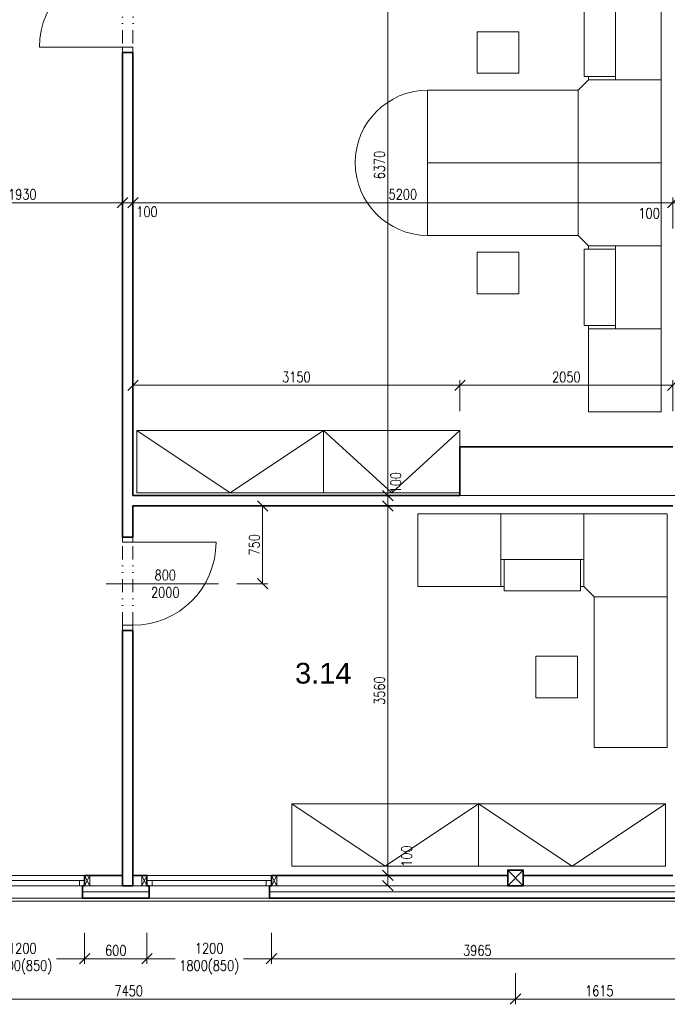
# Model space of a CAD drawing. Header units: millimetres. Extents: x -485339 to 286898, y -1189934 to 1602269.
# Tile 40 of 230: x -66166 to -59928, y -1129380 to -1119891. Entities that reach past the tile are written whole.
import ezdxf

# ---------------------------------------------------------------- set-up
doc = ezdxf.new("R2010")
doc.units = ezdxf.units.MM
doc.header["$LTSCALE"] = 10
doc.linetypes.add('DĚLICÍ2', pattern=[15.875, 6.35, -3.175, 0, -3.175, 0, -3.175])
doc.layers.get('Defpoints').update_dxf_attribs({"lineweight": 0})
for name, color, linetype, lineweight in [('A_vybavení', 252, 'Continuous', 18), ('N_dveře', 10, 'Continuous', 18), ('N_okna', 10, 'Continuous', 18), ('N_okna_konst_prof', 10, 'Continuous', 18), ('N_popis_otvory', 10, 'Continuous', 18), ('N_čáry_obrys', 10, 'Continuous', 35), ('N_čáry_obv.plášt', 212, 'Continuous', 18), ('N_čáry_obv.plášt_obrys', 212, 'Continuous', 35), ('N_čáry_plné', 10, 'Continuous', 18), ('St__otvory_dveře', 40, 'Continuous', 18), ('St_kóty', 132, 'Continuous', 18), ('St_lehký obvodový plášť', 152, 'Continuous', 18), ('St_plocha_místnosti', 250, 'Continuous', 18), ('St_sloupy_opláštění_půdorys', 25, 'Continuous', 35), ('St_čáry_obrys', 5, 'Continuous', 35), ('St_čáry_plné', 250, 'Continuous', 18)]:
    doc.layers.add(name, color=color, linetype=linetype, lineweight=lineweight)
doc.styles.add('Andy', font='arial.ttf')
doc.styles.get("Standard").update_dxf_attribs({"font": 'simplex.shx', "width": 0.8})
doc.linetypes.add('ZIGZAG', pattern='A,0.00254,-5.08,[131,ltypeshp.shx,S=5.08,R=0,X=-5.08,Y=0],-10.16,[131,ltypeshp.shx,S=5.08,R=180,X=5.08,Y=0],-5.08', length=20.32254)
doc.dimstyles.new('stavebníM50 vnitřní', dxfattribs={"dimtxt": 100, "dimasz": 100, "dimexe": 50, "dimexo": 100, "dimgap": 30, "dimtad": 1, "dimdec": 0, "dimtxsty": 'Standard', "dimblk": 'OBLIQUE', "dimcen": 2.5, "dimclrd": 256, "dimclre": 256, "dimclrt": 256, "dimadec": 0, "dimazin": 0, "dimtfac": 1, "dimtdec": 0, "dimtmove": 2, "dimatfit": 2, "dimldrblk": 'OBLIQUE', "dimfxl": 250, "dimfxlon": 1, "dimlwd": -1, "dimlwe": -1, "dimarcsym": 0})

# ---------------------------------------------------------------- blocks, each defined once
blk = doc.blocks.new('G$C2A6251B2')
at = {"layer": 'St_lehký obvodový plášť', "color": 0, "ltscale": 2}
for points in [[(0, -50), (1200, -50), (1200, 0), (0, 0)], [(0, -50), (50, -50), (50, 0), (0, 0)], [(1200, -50), (1150, -50), (1150, 0), (1200, 0)]]:
    blk.add_lwpolyline(points, close=True, dxfattribs=at)
blk = doc.blocks.new('G$CBB62DE26')
at = {"layer": 'St_sloupy_opláštění_půdorys', "ltscale": 2}
blk.add_lwpolyline([(-75, -150), (75, -150), (75, 0), (-75, 0)], close=True, dxfattribs=at)
for points in [[(-75, 0), (75, -150)], [(75, 0), (-75, -150)]]:
    blk.add_lwpolyline(points, dxfattribs=at)
blk = doc.blocks.new('G$CC1796412')
at = {"layer": 'St__otvory_dveře', "color": 0, "ltscale": 2}
blk.add_lwpolyline([(850, 0.8), (850, 800.8)], dxfattribs=at)
at = {"layer": 'St__otvory_dveře', "ltscale": 2}
for points in [[(50, 0), (0, 0), (0, -100), (50, -100)], [(900, 0.8), (850, 0.8), (850, -99.2), (900, -99.2)]]:
    blk.add_lwpolyline(points, close=True, dxfattribs=at)
at = {"layer": 'St__otvory_dveře', "linetype": 'DĚLICÍ2', "ltscale": 2}
for points in [[(50, 0), (850, 0.8)], [(50, -100), (850, -99.2)]]:
    blk.add_lwpolyline(points, dxfattribs=at)
at = {"layer": 'St__otvory_dveře', "color": 0, "ltscale": 2}
blk.add_arc((850, 0.8), 800, 90, 180, dxfattribs=at)
blk = doc.blocks.new('_OBLIQUE')
at = {"color": 0, "linetype": 'ByBlock'}
blk.add_line((-0.5, -0.5), (0.5, 0.5), dxfattribs=at)
blk = doc.blocks.new('*D6450')
at = {"layer": 'Defpoints', "color": 0}
for p in [(-67104.9, -1120147.2), (-65175.3, -1120207.2), (-65175.3, -1121654.8)]:
    blk.add_point(p, dxfattribs=at)
at = {"layer": 'St_kóty'}
for p, q in [((-67104.9, -1121404.8), (-67104.9, -1121704.8)), ((-65175.3, -1121404.8), (-65175.3, -1121704.8)), ((-67104.9, -1121654.8), (-65175.3, -1121654.8))]:
    blk.add_line(p, q, dxfattribs=at)
at = {"layer": 'St_kóty', "linetype": 'ByBlock', "xscale": 100, "yscale": 100, "zscale": 100, "rotation": 180}
blk.add_blockref('_OBLIQUE', (-67104.9, -1121654.8), dxfattribs=at)
at = {"layer": 'St_kóty', "linetype": 'ByBlock', "xscale": 100, "yscale": 100, "zscale": 100}
blk.add_blockref('_OBLIQUE', (-65175.3, -1121654.8), dxfattribs=at)
at = {"layer": 'St_kóty', "insert": (-66140.1, -1121574.8), "char_height": 100, "attachment_point": 5}
blk.add_mtext('1930', dxfattribs=at)
blk = doc.blocks.new('*D6451')
at = {"layer": 'Defpoints', "color": 0}
for p in [(-65175.3, -1120207.2), (-65075.3, -1120207.2), (-65075.3, -1121654.8)]:
    blk.add_point(p, dxfattribs=at)
at = {"layer": 'St_kóty'}
for p, q in [((-65175.3, -1121404.8), (-65175.3, -1121704.8)), ((-65075.3, -1121404.8), (-65075.3, -1121704.8)), ((-65175.3, -1121654.8), (-65075.3, -1121654.8))]:
    blk.add_line(p, q, dxfattribs=at)
at = {"layer": 'St_kóty', "linetype": 'ByBlock', "xscale": 100, "yscale": 100, "zscale": 100, "rotation": 180}
blk.add_blockref('_OBLIQUE', (-65175.3, -1121654.8), dxfattribs=at)
at = {"layer": 'St_kóty', "linetype": 'ByBlock', "xscale": 100, "yscale": 100, "zscale": 100}
blk.add_blockref('_OBLIQUE', (-65075.3, -1121654.8), dxfattribs=at)
at = {"layer": 'St_kóty', "insert": (-64939.7, -1121742.3), "char_height": 100, "attachment_point": 5}
blk.add_mtext('100', dxfattribs=at)
blk = doc.blocks.new('*D6452')
at = {"layer": 'Defpoints', "color": 0}
for p in [(-65075.3, -1120207.2), (-59875.3, -1121654.8), (-59875.3, -1124007.2)]:
    blk.add_point(p, dxfattribs=at)
at = {"layer": 'St_kóty'}
for p, q in [((-65075.3, -1121404.8), (-65075.3, -1121704.8)), ((-59875.3, -1121904.8), (-59875.3, -1121604.8)), ((-65075.3, -1121654.8), (-59875.3, -1121654.8))]:
    blk.add_line(p, q, dxfattribs=at)
at = {"layer": 'St_kóty', "linetype": 'ByBlock', "xscale": 100, "yscale": 100, "zscale": 100, "rotation": 180}
blk.add_blockref('_OBLIQUE', (-65075.3, -1121654.8), dxfattribs=at)
at = {"layer": 'St_kóty', "linetype": 'ByBlock', "xscale": 100, "yscale": 100, "zscale": 100}
blk.add_blockref('_OBLIQUE', (-59875.3, -1121654.8), dxfattribs=at)
at = {"layer": 'St_kóty', "insert": (-62475.3, -1121574.8), "char_height": 100, "attachment_point": 5}
blk.add_mtext('5200', dxfattribs=at)
blk = doc.blocks.new('*D6453')
at = {"layer": 'Defpoints', "color": 0}
for p in [(-59774.9, -1121654.8), (-59774.9, -1123977.2), (-59875.3, -1124007.2)]:
    blk.add_point(p, dxfattribs=at)
at = {"layer": 'St_kóty'}
for p, q in [((-59875.3, -1121904.8), (-59875.3, -1121604.8)), ((-59774.9, -1121904.8), (-59774.9, -1121604.8)), ((-59875.3, -1121654.8), (-59774.9, -1121654.8))]:
    blk.add_line(p, q, dxfattribs=at)
at = {"layer": 'St_kóty', "linetype": 'ByBlock', "xscale": 100, "yscale": 100, "zscale": 100, "rotation": 180}
blk.add_blockref('_OBLIQUE', (-59875.3, -1121654.8), dxfattribs=at)
at = {"layer": 'St_kóty', "linetype": 'ByBlock', "xscale": 100, "yscale": 100, "zscale": 100}
blk.add_blockref('_OBLIQUE', (-59774.9, -1121654.8), dxfattribs=at)
at = {"layer": 'St_kóty', "insert": (-60103.2, -1121756.9), "char_height": 100, "attachment_point": 5}
blk.add_mtext('100', dxfattribs=at)
blk = doc.blocks.new('*D6454')
at = {"layer": 'Defpoints', "color": 0}
for p in [(-61925.3, -1123414.4), (-61925.3, -1124007.2), (-65075.3, -1124477.2)]:
    blk.add_point(p, dxfattribs=at)
at = {"layer": 'St_kóty'}
for p, q in [((-65075.3, -1123664.4), (-65075.3, -1123364.4)), ((-65075.3, -1123414.4), (-61925.3, -1123414.4)), ((-61925.3, -1123664.4), (-61925.3, -1123364.4))]:
    blk.add_line(p, q, dxfattribs=at)
at = {"layer": 'St_kóty', "linetype": 'ByBlock', "xscale": 100, "yscale": 100, "zscale": 100, "rotation": 180}
blk.add_blockref('_OBLIQUE', (-65075.3, -1123414.4), dxfattribs=at)
at = {"layer": 'St_kóty', "linetype": 'ByBlock', "xscale": 100, "yscale": 100, "zscale": 100}
blk.add_blockref('_OBLIQUE', (-61925.3, -1123414.4), dxfattribs=at)
at = {"layer": 'St_kóty', "insert": (-63500.3, -1123334.4), "char_height": 100, "attachment_point": 5}
blk.add_mtext('3150', dxfattribs=at)
blk = doc.blocks.new('*D6455')
at = {"layer": 'Defpoints', "color": 0}
for p in [(-59875.3, -1123414.4), (-61925.3, -1124007.2), (-59875.3, -1124007.2)]:
    blk.add_point(p, dxfattribs=at)
at = {"layer": 'St_kóty'}
for p, q in [((-61925.3, -1123664.4), (-61925.3, -1123364.4)), ((-61925.3, -1123414.4), (-59875.3, -1123414.4)), ((-59875.3, -1123664.4), (-59875.3, -1123364.4))]:
    blk.add_line(p, q, dxfattribs=at)
at = {"layer": 'St_kóty', "linetype": 'ByBlock', "xscale": 100, "yscale": 100, "zscale": 100, "rotation": 180}
blk.add_blockref('_OBLIQUE', (-61925.3, -1123414.4), dxfattribs=at)
at = {"layer": 'St_kóty', "linetype": 'ByBlock', "xscale": 100, "yscale": 100, "zscale": 100}
blk.add_blockref('_OBLIQUE', (-59875.3, -1123414.4), dxfattribs=at)
at = {"layer": 'St_kóty', "insert": (-60900.3, -1123334.4), "char_height": 100, "attachment_point": 5}
blk.add_mtext('2050', dxfattribs=at)
blk = doc.blocks.new('*D6456')
at = {"layer": 'Defpoints', "color": 0}
for p in [(-64250.5, -1124577.2), (-63825.5, -1124577.2), (-64250.5, -1125327.2)]:
    blk.add_point(p, dxfattribs=at)
at = {"layer": 'St_kóty'}
for p, q in [((-64075.5, -1124577.2), (-63775.5, -1124577.2)), ((-63825.5, -1125327.2), (-63825.5, -1124577.2)), ((-64075.5, -1125327.2), (-63775.5, -1125327.2))]:
    blk.add_line(p, q, dxfattribs=at)
at = {"layer": 'St_kóty', "linetype": 'ByBlock', "xscale": 100, "yscale": 100, "zscale": 100}
for p, rotation in [((-63825.5, -1124577.2), 90), ((-63825.5, -1125327.2), 270)]:
    blk.add_blockref('_OBLIQUE', p, dxfattribs=dict(at, rotation=rotation))
at = {"layer": 'St_kóty', "insert": (-63905.5, -1124952.2), "char_height": 100, "attachment_point": 5, "rotation": 90}
blk.add_mtext('750', dxfattribs=at)
blk = doc.blocks.new('*D6457')
at = {"layer": 'Defpoints', "color": 0}
for p in [(-64890.1, -1128137.2), (-62619.9, -1128137.2), (-64890.1, -1128237.2)]:
    blk.add_point(p, dxfattribs=at)
at = {"layer": 'St_kóty'}
for p, q in [((-62869.9, -1128137.2), (-62569.9, -1128137.2)), ((-62619.9, -1128237.2), (-62619.9, -1128137.2)), ((-62869.9, -1128237.2), (-62569.9, -1128237.2))]:
    blk.add_line(p, q, dxfattribs=at)
at = {"layer": 'St_kóty', "linetype": 'ByBlock', "xscale": 100, "yscale": 100, "zscale": 100}
for p, rotation in [((-62619.9, -1128137.2), 90), ((-62619.9, -1128237.2), 270)]:
    blk.add_blockref('_OBLIQUE', p, dxfattribs=dict(at, rotation=rotation))
at = {"layer": 'St_kóty', "insert": (-62438.5, -1127952.1), "char_height": 100, "attachment_point": 5, "rotation": 90}
blk.add_mtext('100', dxfattribs=at)
blk = doc.blocks.new('*D6458')
at = {"layer": 'Defpoints', "color": 0}
for p in [(-62619.9, -1124577.2), (-62475.1, -1124577.2), (-64890.1, -1128137.2)]:
    blk.add_point(p, dxfattribs=at)
at = {"layer": 'St_kóty'}
for p, q in [((-62575.1, -1124577.2), (-62669.9, -1124577.2)), ((-62619.9, -1128137.2), (-62619.9, -1124577.2)), ((-62869.9, -1128137.2), (-62569.9, -1128137.2))]:
    blk.add_line(p, q, dxfattribs=at)
at = {"layer": 'St_kóty', "linetype": 'ByBlock', "xscale": 100, "yscale": 100, "zscale": 100}
for p, rotation in [((-62619.9, -1124577.2), 90), ((-62619.9, -1128137.2), 270)]:
    blk.add_blockref('_OBLIQUE', p, dxfattribs=dict(at, rotation=rotation))
at = {"layer": 'St_kóty', "insert": (-62699.9, -1126357.2), "char_height": 100, "attachment_point": 5, "rotation": 90}
blk.add_mtext('3560', dxfattribs=at)
blk = doc.blocks.new('*D6459')
at = {"layer": 'Defpoints', "color": 0}
for p in [(-62619.9, -1124477.2), (-61925.3, -1124477.2), (-62475.1, -1124577.2)]:
    blk.add_point(p, dxfattribs=at)
at = {"layer": 'St_kóty'}
for p, q in [((-62369.9, -1124477.2), (-62669.9, -1124477.2)), ((-62619.9, -1124577.2), (-62619.9, -1124477.2)), ((-62575.1, -1124577.2), (-62669.9, -1124577.2))]:
    blk.add_line(p, q, dxfattribs=at)
at = {"layer": 'St_kóty', "linetype": 'ByBlock', "xscale": 100, "yscale": 100, "zscale": 100}
for p, rotation in [((-62619.9, -1124477.2), 90), ((-62619.9, -1124577.2), 270)]:
    blk.add_blockref('_OBLIQUE', p, dxfattribs=dict(at, rotation=rotation))
at = {"layer": 'St_kóty', "insert": (-62543.2, -1124353.5), "char_height": 100, "attachment_point": 5, "rotation": 90}
blk.add_mtext('100', dxfattribs=at)
blk = doc.blocks.new('*D6460')
at = {"layer": 'Defpoints', "color": 0}
for p in [(-62619.9, -1118107.2), (-61923.3, -1118107.2), (-61925.3, -1124477.2)]:
    blk.add_point(p, dxfattribs=at)
at = {"layer": 'St_kóty'}
for p, q in [((-62369.9, -1118107.2), (-62669.9, -1118107.2)), ((-62619.9, -1124477.2), (-62619.9, -1118107.2)), ((-62369.9, -1124477.2), (-62669.9, -1124477.2))]:
    blk.add_line(p, q, dxfattribs=at)
at = {"layer": 'St_kóty', "linetype": 'ByBlock', "xscale": 100, "yscale": 100, "zscale": 100}
for p, rotation in [((-62619.9, -1118107.2), 90), ((-62619.9, -1124477.2), 270)]:
    blk.add_blockref('_OBLIQUE', p, dxfattribs=dict(at, rotation=rotation))
at = {"layer": 'St_kóty', "insert": (-62699.9, -1121292.2), "char_height": 100, "attachment_point": 5, "rotation": 90}
blk.add_mtext('6370', dxfattribs=at)
blk = doc.blocks.new('*D6494')
at = {"layer": 'Defpoints', "color": 0}
for p in [(-59774.9, -1128237.2), (-63740.1, -1128287.2), (-63740.1, -1128940.6)]:
    blk.add_point(p, dxfattribs=at)
at = {"layer": 'St_kóty'}
for p, q in [((-63740.1, -1128690.6), (-63740.1, -1128990.6)), ((-59774.9, -1128690.6), (-59774.9, -1128990.6)), ((-59774.9, -1128940.6), (-63740.1, -1128940.6))]:
    blk.add_line(p, q, dxfattribs=at)
at = {"layer": 'St_kóty', "linetype": 'ByBlock', "xscale": 100, "yscale": 100, "zscale": 100, "rotation": 180}
blk.add_blockref('_OBLIQUE', (-63740.1, -1128940.6), dxfattribs=at)
at = {"layer": 'St_kóty', "linetype": 'ByBlock', "xscale": 100, "yscale": 100, "zscale": 100}
blk.add_blockref('_OBLIQUE', (-59774.9, -1128940.6), dxfattribs=at)
at = {"layer": 'St_kóty', "insert": (-61757.5, -1128860.6), "char_height": 100, "attachment_point": 5}
blk.add_mtext('3965', dxfattribs=at)
blk = doc.blocks.new('*D6495')
at = {"layer": 'Defpoints', "color": 0}
for p in [(-64940.1, -1128262.2), (-63740.1, -1128287.2), (-64940.1, -1128940.6)]:
    blk.add_point(p, dxfattribs=at)
at = {"layer": 'St_kóty'}
for p, q in [((-64940.1, -1128690.6), (-64940.1, -1128990.6)), ((-63740.1, -1128690.6), (-63740.1, -1128990.6)), ((-64940.1, -1128940.6), (-64669.2, -1128940.6)), ((-63740.1, -1128940.6), (-64011.1, -1128940.6))]:
    blk.add_line(p, q, dxfattribs=at)
at = {"layer": 'St_kóty', "linetype": 'ByBlock', "xscale": 100, "yscale": 100, "zscale": 100, "rotation": 180}
blk.add_blockref('_OBLIQUE', (-64940.1, -1128940.6), dxfattribs=at)
at = {"layer": 'St_kóty', "linetype": 'ByBlock', "xscale": 100, "yscale": 100, "zscale": 100}
blk.add_blockref('_OBLIQUE', (-63740.1, -1128940.6), dxfattribs=at)
at = {"layer": 'St_kóty', "insert": (-64340.1, -1128940.6), "char_height": 100, "attachment_point": 5}
blk.add_mtext('1200\\P1800(850)', dxfattribs=at)
blk = doc.blocks.new('*D6496')
at = {"layer": 'Defpoints', "color": 0}
for p in [(-65540.1, -1128262.2), (-64940.1, -1128262.2), (-65540.1, -1128940.6)]:
    blk.add_point(p, dxfattribs=at)
at = {"layer": 'St_kóty'}
for p, q in [((-65540.1, -1128690.6), (-65540.1, -1128990.6)), ((-64940.1, -1128690.6), (-64940.1, -1128990.6)), ((-64940.1, -1128940.6), (-65540.1, -1128940.6))]:
    blk.add_line(p, q, dxfattribs=at)
at = {"layer": 'St_kóty', "linetype": 'ByBlock', "xscale": 100, "yscale": 100, "zscale": 100, "rotation": 180}
blk.add_blockref('_OBLIQUE', (-65540.1, -1128940.6), dxfattribs=at)
at = {"layer": 'St_kóty', "linetype": 'ByBlock', "xscale": 100, "yscale": 100, "zscale": 100}
blk.add_blockref('_OBLIQUE', (-64940.1, -1128940.6), dxfattribs=at)
at = {"layer": 'St_kóty', "insert": (-65240.1, -1128860.6), "char_height": 100, "attachment_point": 5}
blk.add_mtext('600', dxfattribs=at)
blk = doc.blocks.new('*D6504')
at = {"layer": 'Defpoints', "color": 0}
for p in [(-68840.1, -1128162.2), (-61390.3, -1128162.2), (-61390.3, -1129330.1)]:
    blk.add_point(p, dxfattribs=at)
at = {"layer": 'St_kóty'}
for p, q in [((-68840.1, -1129080.1), (-68840.1, -1129380.1)), ((-61390.3, -1129080.1), (-61390.3, -1129380.1)), ((-68840.1, -1129330.1), (-61390.3, -1129330.1))]:
    blk.add_line(p, q, dxfattribs=at)
at = {"layer": 'St_kóty', "linetype": 'ByBlock', "xscale": 100, "yscale": 100, "zscale": 100, "rotation": 180}
blk.add_blockref('_OBLIQUE', (-68840.1, -1129330.1), dxfattribs=at)
at = {"layer": 'St_kóty', "linetype": 'ByBlock', "xscale": 100, "yscale": 100, "zscale": 100}
blk.add_blockref('_OBLIQUE', (-61390.3, -1129330.1), dxfattribs=at)
at = {"layer": 'St_kóty', "insert": (-65115.2, -1129250.1), "char_height": 100, "attachment_point": 5}
blk.add_mtext('7450', dxfattribs=at)
blk = doc.blocks.new('*D6505')
at = {"layer": 'Defpoints', "color": 0}
for p in [(-61390.3, -1128162.2), (-59774.9, -1128237.2), (-59774.9, -1129330.1)]:
    blk.add_point(p, dxfattribs=at)
at = {"layer": 'St_kóty'}
for p, q in [((-61390.3, -1129080.1), (-61390.3, -1129380.1)), ((-59774.9, -1129080.1), (-59774.9, -1129380.1)), ((-61390.3, -1129330.1), (-59774.9, -1129330.1))]:
    blk.add_line(p, q, dxfattribs=at)
at = {"layer": 'St_kóty', "linetype": 'ByBlock', "xscale": 100, "yscale": 100, "zscale": 100, "rotation": 180}
blk.add_blockref('_OBLIQUE', (-61390.3, -1129330.1), dxfattribs=at)
at = {"layer": 'St_kóty', "linetype": 'ByBlock', "xscale": 100, "yscale": 100, "zscale": 100}
blk.add_blockref('_OBLIQUE', (-59774.9, -1129330.1), dxfattribs=at)
at = {"layer": 'St_kóty', "insert": (-60582.6, -1129250.1), "char_height": 100, "attachment_point": 5}
blk.add_mtext('1615', dxfattribs=at)
blk = doc.blocks.new('G$C06EEB7C7')
at = {"layer": 'A_vybavení', "linetype": 'Continuous'}
for p, q in [((-700, 2400), (-700, 1567.680059)), ((0, 2400), (-700, 2400)), ((0, 800), (0, 2400)), ((-440.612934, 1567.680059), (-741.008501, 1567.680059)), ((-741.008501, 1567.680059), (-741.008501, 832.319942)), ((0, 1600), (-700, 1600)), ((-440.612934, 1600), (-440.612934, 800)), ((-1371.703643, 1262.803724), (-1771.703643, 1262.803724)), ((-1771.703643, 1262.803724), (-1771.703643, 862.803724)), ((-1371.703643, 862.803724), (-1371.703643, 1262.803724)), ((-1771.703643, 862.803724), (-1371.703643, 862.803724)), ((-800, 700), (-700, 800)), ((-440.612934, 832.319942), (-741.008501, 832.319942)), ((-700, 832.319942), (-700, 800)), ((-700, 800), (0, 800)), ((0, 800), (-700, 800)), ((0, 800), (0, 0)), ((-800, 700), (-2250, 700)), ((-2250, 700), (-2250, 0)), ((-2250, 700), (-2250, 0)), ((-800, 700), (-800, 0)), ((-800, 0), (-800, 700)), ((-2250, 0), (0, 0)), ((-2250, 0), (0, 0)), ((-2250, -700), (-2250, 0)), ((-2250, -700), (-2250, 0)), ((-800, -700), (-800, 0)), ((-800, 0), (-800, -700)), ((0, -800), (0, 0)), ((-800, -700), (-2250, -700)), ((-800, -700), (-700, -800)), ((-440.612934, -832.319942), (-741.008501, -832.319942)), ((-741.008501, -1567.680059), (-741.008501, -832.319942)), ((-700, -800), (0, -800)), ((0, -800), (-700, -800)), ((-700, -832.319942), (-700, -800)), ((-440.612934, -1600), (-440.612934, -800)), ((0, -800), (0, -2400)), ((-1771.703643, -862.803724), (-1371.703643, -862.803724)), ((-1771.703643, -1262.803724), (-1771.703643, -862.803724)), ((-1371.703643, -862.803724), (-1371.703643, -1262.803724)), ((-1371.703643, -1262.803724), (-1771.703643, -1262.803724)), ((-440.612934, -1567.680059), (-741.008501, -1567.680059)), ((-700, -2400), (-700, -1567.680059)), ((0, -1600), (-700, -1600)), ((0, -2400), (-700, -2400))]:
    blk.add_line(p, q, dxfattribs=at)
blk.add_arc((-2246.000453, 0), 700.011426, 90.3273638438, 269.6726361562, dxfattribs=at)
blk = doc.blocks.new('*U6830')
at = {"color": 0, "linetype": 'ByBlock', "lineweight": -2}
blk.add_lwpolyline([(0, -600), (1800, -600), (1800, 0), (0, 0), (0, -600), (900, 0), (1800, -600)], dxfattribs=at)
blk = doc.blocks.new('*U6835')
at = {"color": 0, "linetype": 'ByBlock', "lineweight": -2}
blk.add_lwpolyline([(0, -600), (1312.8, -600), (1312.8, 0), (0, 0), (0, -600), (656.4, 0), (1312.8, -600)], dxfattribs=at)
blk = doc.blocks.new('G$C5984D2B0')
at = {"layer": 'A_vybavení', "linetype": 'Continuous'}
for p, q in [((-2250, 0), (0, 0)), ((-2250, -700), (-2250, 0)), ((-2250, -700), (-2250, 0)), ((-800, -700), (-800, 0)), ((-800, 0), (-800, -700)), ((0, -800), (0, 0)), ((-800, -700), (-2250, -700)), ((-800, -700), (-700, -800)), ((-440.612934, -832.319942), (-741.008501, -832.319942)), ((-741.008501, -1567.680059), (-741.008501, -832.319942)), ((-700, -800), (0, -800)), ((0, -800), (-700, -800)), ((-700, -832.319942), (-700, -800)), ((-440.612934, -1600), (-440.612934, -800)), ((0, -800), (0, -2400)), ((-1771.703643, -862.803724), (-1371.703643, -862.803724)), ((-1771.703643, -1262.803724), (-1771.703643, -862.803724)), ((-1371.703643, -862.803724), (-1371.703643, -1262.803724)), ((-1371.703643, -1262.803724), (-1771.703643, -1262.803724)), ((-440.612934, -1567.680059), (-741.008501, -1567.680059)), ((-700, -2400), (-700, -1567.680059)), ((0, -1600), (-700, -1600)), ((0, -2400), (-700, -2400))]:
    blk.add_line(p, q, dxfattribs=at)
blk = doc.blocks.new('*D6875')
at = {"layer": 'Defpoints', "color": 0}
for p in [(-66740.1, -1128237.2), (-65540.1, -1128262.2), (-66740.1, -1128940.6)]:
    blk.add_point(p, dxfattribs=at)
at = {"layer": 'St_kóty'}
for p, q in [((-66740.1, -1128690.6), (-66740.1, -1128990.6)), ((-65540.1, -1128690.6), (-65540.1, -1128990.6)), ((-66740.1, -1128940.6), (-66469.2, -1128940.6)), ((-65540.1, -1128940.6), (-65811.1, -1128940.6))]:
    blk.add_line(p, q, dxfattribs=at)
at = {"layer": 'St_kóty', "linetype": 'ByBlock', "xscale": 100, "yscale": 100, "zscale": 100, "rotation": 180}
blk.add_blockref('_OBLIQUE', (-66740.1, -1128940.6), dxfattribs=at)
at = {"layer": 'St_kóty', "linetype": 'ByBlock', "xscale": 100, "yscale": 100, "zscale": 100}
blk.add_blockref('_OBLIQUE', (-65540.1, -1128940.6), dxfattribs=at)
at = {"layer": 'St_kóty', "insert": (-66140.1, -1128940.6), "char_height": 100, "attachment_point": 5}
blk.add_mtext('1200\\P1800(850)', dxfattribs=at)

msp = doc.modelspace()

# ---------------------------------------------------------------- linework, layer by layer
at = {"layer": 'N_okna_konst_prof'}
for points in [[(-65540.1, -1128237.2), (-65490.1, -1128237.2), (-65490.1, -1128137.2), (-65540.1, -1128137.2)], [(-64990.1, -1128237.2), (-64940.1, -1128237.2), (-64940.1, -1128137.2), (-64990.1, -1128137.2)], [(-63740.1, -1128237.2), (-63690.1, -1128237.2), (-63690.1, -1128137.2), (-63740.1, -1128137.2)]]:
    msp.add_lwpolyline(points, close=True, dxfattribs=at)
for points in [[(-65540.1, -1128137.2), (-65490.1, -1128237.2)], [(-65490.1, -1128137.2), (-65540.1, -1128237.2)], [(-64990.1, -1128137.2), (-64940.1, -1128237.2)], [(-64940.1, -1128137.2), (-64990.1, -1128237.2)], [(-63740.1, -1128137.2), (-63690.1, -1128237.2)], [(-63690.1, -1128137.2), (-63740.1, -1128237.2)]]:
    msp.add_lwpolyline(points, dxfattribs=at)
at = {"layer": 'N_popis_otvory'}
msp.add_lwpolyline([(-65331.8, -1125327.2), (-64250.5, -1125327.2)], dxfattribs=at)
at = {"layer": 'N_čáry_obrys'}
for points in [[(-65560.1, -1128237.2), (-65540.1, -1128237.2), (-65540.1, -1128137.2), (-65173.3, -1128137.2)], [(-65073.3, -1128137.2), (-64940.1, -1128137.2), (-64940.1, -1128237.2), (-64920.1, -1128237.2)], [(-63760.1, -1128237.2), (-63740.1, -1128237.2), (-63740.1, -1128137.2), (-61465.3, -1128137.2)], [(-59873.3, -1128137.2), (-61315.3, -1128137.2)]]:
    msp.add_lwpolyline(points, dxfattribs=at)
at = {"layer": 'N_čáry_obv.plášt'}
for p, q in [((-65560.1, -1128237.2), (-64920.1, -1128237.2)), ((-63760.1, -1128237.2), (-59774.9, -1128237.2))]:
    msp.add_line(p, q, dxfattribs=at)
at = {"layer": 'N_čáry_obv.plášt', "linetype": 'ZIGZAG'}
for points in [[(-65560.1, -1128297.2), (-64920.1, -1128297.2)], [(-63760.1, -1128297.2), (-59714.9, -1128297.2)]]:
    msp.add_lwpolyline(points, dxfattribs=at)
at = {"layer": 'N_čáry_obv.plášt'}
msp.add_lwpolyline([(-70574.9, -1128357.2), (-59678.3, -1128357.2)], dxfattribs=at)
at = {"layer": 'N_čáry_obv.plášt_obrys', "ltscale": 2}
for p, q in [((-65560.1, -1128237.2), (-65560.1, -1128357.2)), ((-64920.1, -1128237.2), (-64920.1, -1128357.2)), ((-63760.1, -1128237.2), (-63760.1, -1128357.2)), ((-64920.1, -1128357.2), (-65560.1, -1128357.2)), ((-59654.9, -1128357.2), (-63760.1, -1128357.2))]:
    msp.add_line(p, q, dxfattribs=at)
at = {"layer": 'N_čáry_plné', "ltscale": 2}
msp.add_line((-59624.9, -1128387.2), (-70604.9, -1128387.2), dxfattribs=at)
for points in [[(-65173.3, -1128137.2), (-67104.9, -1128137.2)], [(-61465.3, -1128137.2), (-65073.3, -1128137.2)]]:
    msp.add_lwpolyline(points, dxfattribs=at)
at = {"layer": 'St_čáry_obrys', "ltscale": 2}
for p, q in [((-65075.3, -1120207.2), (-65175.3, -1120207.2)), ((-61925.3, -1124477.2), (-65075.3, -1124477.2)), ((-59874.9, -1124577.2), (-65075.3, -1124577.2))]:
    msp.add_line(p, q, dxfattribs=at)
for points in [[(-65175.3, -1120207.2), (-65175.3, -1124877.2)], [(-65075.3, -1120207.2), (-65075.3, -1124477.2)], [(-61925.3, -1124477.2), (-61925.3, -1124007.2)], [(-61925.3, -1124007.2), (-59875.3, -1124007.2)], [(-65075.3, -1124577.2), (-65075.3, -1124877.2)], [(-65074.5, -1124877.2), (-65175.3, -1124877.2)], [(-65175.3, -1125777.2), (-65175.3, -1128237.2)], [(-65074.5, -1125777.2), (-65175.3, -1125777.2)], [(-65075.3, -1125777.2), (-65075.3, -1128237.2)], [(-65076.3, -1128237.2), (-65176.3, -1128237.2)]]:
    msp.add_lwpolyline(points, dxfattribs=at)
at = {"layer": 'St_čáry_plné', "ltscale": 2}
msp.add_lwpolyline([(-61925.3, -1124477.2), (-59774.9, -1124477.2)], dxfattribs=at)

# ---------------------------------------------------------------- block references
at = {"layer": 'A_vybavení'}
msp.add_blockref('G$C06EEB7C7', (-59987.9, -1121270.1), dxfattribs=at)
at = {"layer": 'A_vybavení', "ltscale": 0.5, "rotation": 180}
for name, p in [('*U6830', (-63238.2, -1124450.9)), ('*U6835', (-61925.3, -1124450.9))]:
    msp.add_blockref(name, p, dxfattribs=at)
at = {"layer": 'A_vybavení', "xscale": -1, "rotation": 270}
msp.add_blockref('G$C5984D2B0', (-59930.9, -1124654.2), dxfattribs=at)
at = {"layer": 'A_vybavení', "ltscale": 0.5, "xscale": -1, "rotation": 179.9999999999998}
for p in [(-63545.5, -1128048.9), (-61745.5, -1128048.9)]:
    msp.add_blockref('*U6830', p, dxfattribs=at)
at = {"layer": 'N_dveře', "ltscale": 2, "xscale": -1}
for p, rotation in [((-65173.7, -1119307.2), 89.99999999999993), ((-65075.3, -1125777.2), 270)]:
    msp.add_blockref('G$CC1796412', p, dxfattribs=dict(at, rotation=rotation))
at = {"layer": 'N_okna', "ltscale": 2, "rotation": 180}
for p in [(-65540.1, -1128237.2), (-63740.1, -1128237.2)]:
    msp.add_blockref('G$C2A6251B2', p, dxfattribs=at)
at = {"layer": 'St_sloupy_opláštění_půdorys', "ltscale": 2, "rotation": 90}
msp.add_blockref('G$CBB62DE26', (-61465.3, -1128162.2), dxfattribs=at)

# ---------------------------------------------------------------- texts
at = {"layer": 'N_popis_otvory', "insert": (-64763.4, -1125327.2), "char_height": 100, "width": 1342.526, "attachment_point": 5}
msp.add_mtext('800\\P2000', dxfattribs=at)
at = {"layer": 'St_plocha_místnosti', "ltscale": 2, "style": 'Andy'}
msp.add_text('3.14', height=200, dxfattribs=at).set_placement((-63513.6, -1126289.2))

# ---------------------------------------------------------------- dimensions: what is measured, and where the dimension line sits
at = {"layer": 'St_kóty'}
for base, p1, p2, picture, middle in [((-62619.9, -1118107.2), (-61925.3, -1124477.2), (-61923.3, -1118107.2), '*D6460', (-62699.9, -1121292.2)), ((-62619.9, -1124577.2), (-64890.1, -1128137.2), (-62475.1, -1124577.2), '*D6458', (-62699.9, -1126357.2)), ((-63825.5, -1124577.2), (-64250.5, -1125327.2), (-64250.5, -1124577.2), '*D6456', (-63905.5, -1124952.2))]:
    dim = msp.add_linear_dim(base=base, p1=p1, p2=p2, angle=90, dimstyle='stavebníM50 vnitřní', dxfattribs=at)
    dim.commit()
    dim.dimension.update_dxf_attribs({"geometry": picture, "text_midpoint": middle})
for base, p1, p2, picture, middle in [((-65175.3, -1121654.8), (-67104.9, -1120147.2), (-65175.3, -1120207.2), '*D6450', (-66140.1, -1121574.8)), ((-59875.3, -1121654.8), (-65075.3, -1120207.2), (-59875.3, -1124007.2), '*D6452', (-62475.3, -1121574.8)), ((-61925.3, -1123414.4), (-65075.3, -1124477.2), (-61925.3, -1124007.2), '*D6454', (-63500.3, -1123334.4)), ((-59875.3, -1123414.4), (-61925.3, -1124007.2), (-59875.3, -1124007.2), '*D6455', (-60900.3, -1123334.4)), ((-61390.3, -1129330.1), (-68840.1, -1128162.2), (-61390.3, -1128162.2), '*D6504', (-65115.2, -1129250.1)), ((-59774.9, -1129330.1), (-61390.3, -1128162.2), (-59774.9, -1128237.2), '*D6505', (-60582.6, -1129250.1)), ((-63740.1, -1128940.6), (-59774.9, -1128237.2), (-63740.1, -1128287.2), '*D6494', (-61757.5, -1128860.6)), ((-65540.1, -1128940.6), (-64940.1, -1128262.2), (-65540.1, -1128262.2), '*D6496', (-65240.1, -1128860.6))]:
    dim = msp.add_linear_dim(base=base, p1=p1, p2=p2, dimstyle='stavebníM50 vnitřní', dxfattribs=at)
    dim.commit()
    dim.dimension.update_dxf_attribs({"geometry": picture, "text_midpoint": middle})
for base, p1, p2, picture, middle in [((-65075.3, -1121654.8), (-65175.3, -1120207.2), (-65075.3, -1120207.2), '*D6451', (-64939.7, -1121742.3)), ((-59774.9, -1121654.8), (-59875.3, -1124007.2), (-59774.9, -1123977.2), '*D6453', (-60103.2, -1121756.9))]:
    dim = msp.add_linear_dim(base=base, p1=p1, p2=p2, dimstyle='stavebníM50 vnitřní', dxfattribs=at)
    dim.commit()
    dim.dimension.update_dxf_attribs({"geometry": picture, "text_midpoint": middle, "dimtype": 160})
for base, p1, p2, picture, middle in [((-62619.9, -1124477.2), (-62475.1, -1124577.2), (-61925.3, -1124477.2), '*D6459', (-62543.2, -1124353.5)), ((-62619.9, -1128137.2), (-64890.1, -1128237.2), (-64890.1, -1128137.2), '*D6457', (-62438.5, -1127952.1))]:
    dim = msp.add_linear_dim(base=base, p1=p1, p2=p2, angle=90, dimstyle='stavebníM50 vnitřní', dxfattribs=at)
    dim.commit()
    dim.dimension.update_dxf_attribs({"geometry": picture, "text_midpoint": middle, "dimtype": 160})
for base, p1, p2, picture, middle in [((-66740.1, -1128940.6), (-65540.1, -1128262.2), (-66740.1, -1128237.2), '*D6875', (-66140.1, -1128940.6)), ((-64940.1, -1128940.6), (-63740.1, -1128287.2), (-64940.1, -1128262.2), '*D6495', (-64340.1, -1128940.6))]:
    dim = msp.add_linear_dim(base=base, p1=p1, p2=p2, text='<>\\P1800(850)', dimstyle='stavebníM50 vnitřní', override={"dimtxsty": 'Standard'}, dxfattribs=at)
    dim.commit()
    dim.dimension.update_dxf_attribs({"geometry": picture, "text_midpoint": middle, "dimtype": 160})

doc.saveas('drawing.dxf')
